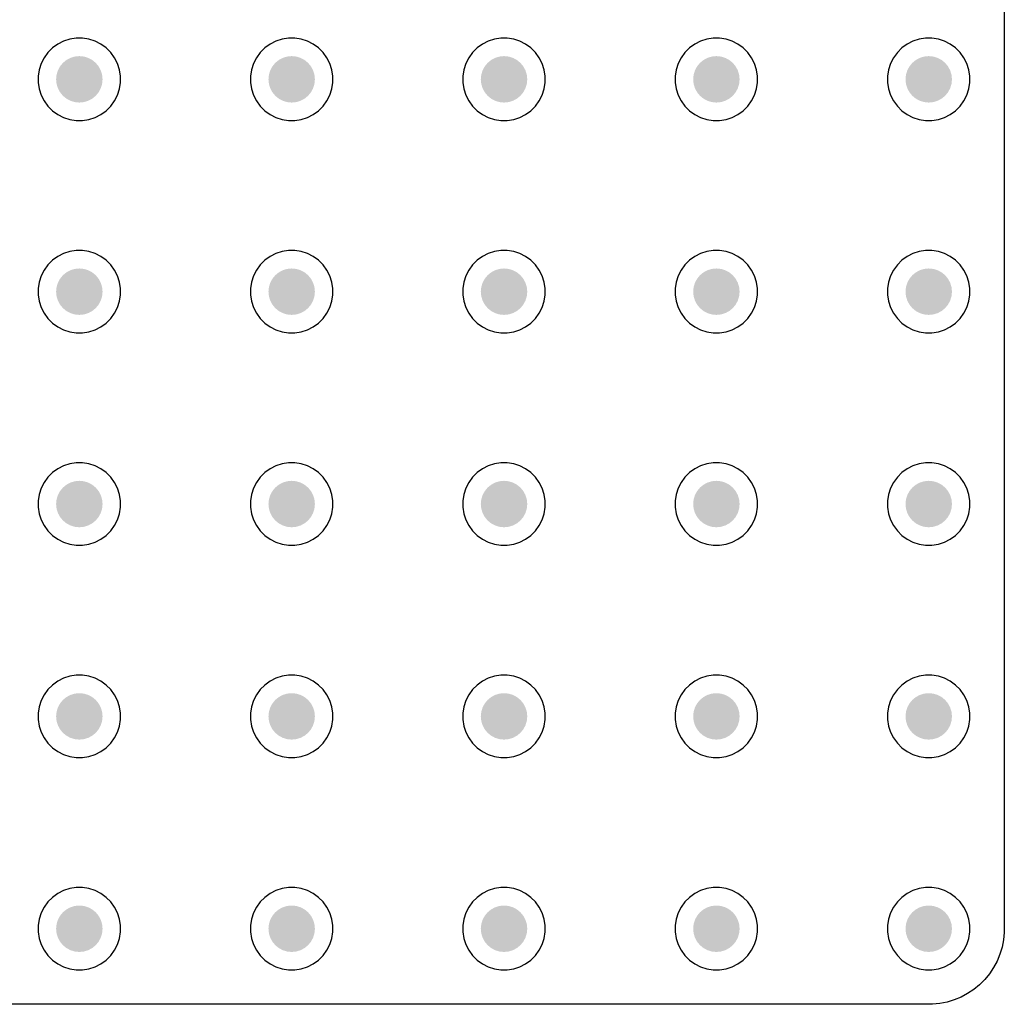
# Model space of a CAD drawing. Header units: inches. Extents: x 0 to 140, y 0 to 140.
# Tile 2 of 3: x 66 to 140, y 0 to 74. Entities that reach past the tile are written whole.
import ezdxf

# ---------------------------------------------------------------- set-up
doc = ezdxf.new("R2010")
doc.units = ezdxf.units.IN
doc.layers.add('Pad Holes', color=156, linetype='Continuous')
doc.layers.add('TOP', color=1, linetype='Continuous')

msp = doc.modelspace()

# ---------------------------------------------------------------- hatches: boundary and pattern name
at = {"layer": 'Pad Holes'}
h = msp.add_hatch(color=7, dxfattribs=at)
edge = h.paths.add_edge_path()
edge.add_arc((70, 70), 1.75, 0, 360)
h = msp.add_hatch(color=7, dxfattribs=at)
edge = h.paths.add_edge_path()
edge.add_arc((86, 70), 1.75, 0, 360)
h = msp.add_hatch(color=7, dxfattribs=at)
edge = h.paths.add_edge_path()
edge.add_arc((102, 70), 1.75, 0, 360)
h = msp.add_hatch(color=7, dxfattribs=at)
edge = h.paths.add_edge_path()
edge.add_arc((118, 70), 1.75, 0, 360)
h = msp.add_hatch(color=7, dxfattribs=at)
edge = h.paths.add_edge_path()
edge.add_arc((134, 70), 1.75, 0, 360)
h = msp.add_hatch(color=7, dxfattribs=at)
edge = h.paths.add_edge_path()
edge.add_arc((70, 54), 1.75, 0, 360)
h = msp.add_hatch(color=7, dxfattribs=at)
edge = h.paths.add_edge_path()
edge.add_arc((86, 54), 1.75, 0, 360)
h = msp.add_hatch(color=7, dxfattribs=at)
edge = h.paths.add_edge_path()
edge.add_arc((102, 54), 1.75, 0, 360)
h = msp.add_hatch(color=7, dxfattribs=at)
edge = h.paths.add_edge_path()
edge.add_arc((118, 54), 1.75, 0, 360)
h = msp.add_hatch(color=7, dxfattribs=at)
edge = h.paths.add_edge_path()
edge.add_arc((134, 54), 1.75, 0, 360)
h = msp.add_hatch(color=7, dxfattribs=at)
edge = h.paths.add_edge_path()
edge.add_arc((70, 38), 1.75, 0, 360)
h = msp.add_hatch(color=7, dxfattribs=at)
edge = h.paths.add_edge_path()
edge.add_arc((86, 38), 1.75, 0, 360)
h = msp.add_hatch(color=7, dxfattribs=at)
edge = h.paths.add_edge_path()
edge.add_arc((102, 38), 1.75, 0, 360)
h = msp.add_hatch(color=7, dxfattribs=at)
edge = h.paths.add_edge_path()
edge.add_arc((118, 38), 1.75, 0, 360)
h = msp.add_hatch(color=7, dxfattribs=at)
edge = h.paths.add_edge_path()
edge.add_arc((134, 38), 1.75, 0, 360)
h = msp.add_hatch(color=7, dxfattribs=at)
edge = h.paths.add_edge_path()
edge.add_arc((70, 22), 1.75, 0, 360)
h = msp.add_hatch(color=7, dxfattribs=at)
edge = h.paths.add_edge_path()
edge.add_arc((86, 22), 1.75, 0, 360)
h = msp.add_hatch(color=7, dxfattribs=at)
edge = h.paths.add_edge_path()
edge.add_arc((102, 22), 1.75, 0, 360)
h = msp.add_hatch(color=7, dxfattribs=at)
edge = h.paths.add_edge_path()
edge.add_arc((118, 22), 1.75, 0, 360)
h = msp.add_hatch(color=7, dxfattribs=at)
edge = h.paths.add_edge_path()
edge.add_arc((134, 22), 1.75, 0, 360)
h = msp.add_hatch(color=7, dxfattribs=at)
edge = h.paths.add_edge_path()
edge.add_arc((70, 6), 1.75, 0, 360)
h = msp.add_hatch(color=7, dxfattribs=at)
edge = h.paths.add_edge_path()
edge.add_arc((86, 6), 1.75, 0, 360)
h = msp.add_hatch(color=7, dxfattribs=at)
edge = h.paths.add_edge_path()
edge.add_arc((102, 6), 1.75, 0, 360)
h = msp.add_hatch(color=7, dxfattribs=at)
edge = h.paths.add_edge_path()
edge.add_arc((118, 6), 1.75, 0, 360)
h = msp.add_hatch(color=7, dxfattribs=at)
edge = h.paths.add_edge_path()
edge.add_arc((134, 6), 1.75, 0, 360)
at = {"layer": 'TOP'}
h = msp.add_hatch(color=1, dxfattribs=at)
edge = h.paths.add_edge_path()
edge.add_arc((70, 70), 1.5, 0, 360)
h = msp.add_hatch(color=1, dxfattribs=at)
edge = h.paths.add_edge_path()
edge.add_arc((86, 70), 1.5, 0, 360)
h = msp.add_hatch(color=1, dxfattribs=at)
edge = h.paths.add_edge_path()
edge.add_arc((102, 70), 1.5, 0, 360)
h = msp.add_hatch(color=1, dxfattribs=at)
edge = h.paths.add_edge_path()
edge.add_arc((118, 70), 1.5, 0, 360)
h = msp.add_hatch(color=1, dxfattribs=at)
edge = h.paths.add_edge_path()
edge.add_arc((134, 70), 1.5, 0, 360)
h = msp.add_hatch(color=1, dxfattribs=at)
edge = h.paths.add_edge_path()
edge.add_arc((70, 54), 1.5, 0, 360)
h = msp.add_hatch(color=1, dxfattribs=at)
edge = h.paths.add_edge_path()
edge.add_arc((86, 54), 1.5, 0, 360)
h = msp.add_hatch(color=1, dxfattribs=at)
edge = h.paths.add_edge_path()
edge.add_arc((102, 54), 1.5, 0, 360)
h = msp.add_hatch(color=1, dxfattribs=at)
edge = h.paths.add_edge_path()
edge.add_arc((118, 54), 1.5, 0, 360)
h = msp.add_hatch(color=1, dxfattribs=at)
edge = h.paths.add_edge_path()
edge.add_arc((134, 54), 1.5, 0, 360)
h = msp.add_hatch(color=1, dxfattribs=at)
edge = h.paths.add_edge_path()
edge.add_arc((70, 38), 1.5, 0, 360)
h = msp.add_hatch(color=1, dxfattribs=at)
edge = h.paths.add_edge_path()
edge.add_arc((86, 38), 1.5, 0, 360)
h = msp.add_hatch(color=1, dxfattribs=at)
edge = h.paths.add_edge_path()
edge.add_arc((102, 38), 1.5, 0, 360)
h = msp.add_hatch(color=1, dxfattribs=at)
edge = h.paths.add_edge_path()
edge.add_arc((118, 38), 1.5, 0, 360)
h = msp.add_hatch(color=1, dxfattribs=at)
edge = h.paths.add_edge_path()
edge.add_arc((134, 38), 1.5, 0, 360)
h = msp.add_hatch(color=1, dxfattribs=at)
edge = h.paths.add_edge_path()
edge.add_arc((70, 22), 1.5, 0, 360)
h = msp.add_hatch(color=1, dxfattribs=at)
edge = h.paths.add_edge_path()
edge.add_arc((86, 22), 1.5, 0, 360)
h = msp.add_hatch(color=1, dxfattribs=at)
edge = h.paths.add_edge_path()
edge.add_arc((102, 22), 1.5, 0, 360)
h = msp.add_hatch(color=1, dxfattribs=at)
edge = h.paths.add_edge_path()
edge.add_arc((118, 22), 1.5, 0, 360)
h = msp.add_hatch(color=1, dxfattribs=at)
edge = h.paths.add_edge_path()
edge.add_arc((134, 22), 1.5, 0, 360)
h = msp.add_hatch(color=1, dxfattribs=at)
edge = h.paths.add_edge_path()
edge.add_arc((70, 6), 1.5, 0, 360)
h = msp.add_hatch(color=1, dxfattribs=at)
edge = h.paths.add_edge_path()
edge.add_arc((86, 6), 1.5, 0, 360)
h = msp.add_hatch(color=1, dxfattribs=at)
edge = h.paths.add_edge_path()
edge.add_arc((102, 6), 1.5, 0, 360)
h = msp.add_hatch(color=1, dxfattribs=at)
edge = h.paths.add_edge_path()
edge.add_arc((118, 6), 1.5, 0, 360)
h = msp.add_hatch(color=1, dxfattribs=at)
edge = h.paths.add_edge_path()
edge.add_arc((134, 6), 1.5, 0, 360)

# ---------------------------------------------------------------- linework, layer by layer
for p, q in [((139.694, 134), (139.694, 6)), ((68.81, 72.873), (68.375, 72.651)), ((69.274, 73.023), (68.81, 72.873)), ((69.756, 73.1), (69.274, 73.023)), ((70.244, 73.1), (69.756, 73.1)), ((70.726, 73.023), (70.244, 73.1)), ((71.19, 72.873), (70.726, 73.023)), ((71.625, 72.651), (71.19, 72.873)), ((84.81, 72.873), (84.375, 72.651)), ((85.274, 73.023), (84.81, 72.873)), ((85.756, 73.1), (85.274, 73.023)), ((86.244, 73.1), (85.756, 73.1)), ((86.726, 73.023), (86.244, 73.1)), ((87.19, 72.873), (86.726, 73.023)), ((87.625, 72.651), (87.19, 72.873)), ((100.81, 72.873), (100.375, 72.651)), ((101.274, 73.023), (100.81, 72.873)), ((101.756, 73.1), (101.274, 73.023)), ((102.244, 73.1), (101.756, 73.1)), ((102.726, 73.023), (102.244, 73.1)), ((103.19, 72.873), (102.726, 73.023)), ((103.625, 72.651), (103.19, 72.873)), ((116.81, 72.873), (116.375, 72.651)), ((117.274, 73.023), (116.81, 72.873)), ((117.756, 73.1), (117.274, 73.023)), ((118.244, 73.1), (117.756, 73.1)), ((118.726, 73.023), (118.244, 73.1)), ((119.19, 72.873), (118.726, 73.023)), ((119.625, 72.651), (119.19, 72.873)), ((132.81, 72.873), (132.375, 72.651)), ((133.274, 73.023), (132.81, 72.873)), ((133.756, 73.1), (133.274, 73.023)), ((134.244, 73.1), (133.756, 73.1)), ((134.726, 73.023), (134.244, 73.1)), ((135.19, 72.873), (134.726, 73.023)), ((135.625, 72.651), (135.19, 72.873)), ((67.635, 72.019), (67.349, 71.624)), ((67.981, 72.364), (67.635, 72.019)), ((68.375, 72.651), (67.981, 72.364)), ((72.02, 72.364), (71.625, 72.651)), ((72.365, 72.019), (72.02, 72.364)), ((72.651, 71.624), (72.365, 72.019)), ((83.635, 72.019), (83.349, 71.624)), ((83.981, 72.364), (83.635, 72.019)), ((84.375, 72.651), (83.981, 72.364)), ((88.02, 72.364), (87.625, 72.651)), ((88.365, 72.019), (88.02, 72.364)), ((88.651, 71.624), (88.365, 72.019)), ((99.635, 72.019), (99.349, 71.624)), ((99.981, 72.364), (99.635, 72.019)), ((100.375, 72.651), (99.981, 72.364)), ((104.02, 72.364), (103.625, 72.651)), ((104.365, 72.019), (104.02, 72.364)), ((104.651, 71.624), (104.365, 72.019)), ((115.635, 72.019), (115.349, 71.624)), ((115.98, 72.364), (115.635, 72.019)), ((116.375, 72.651), (115.98, 72.364)), ((120.02, 72.364), (119.625, 72.651)), ((120.365, 72.019), (120.02, 72.364)), ((120.651, 71.624), (120.365, 72.019)), ((131.635, 72.019), (131.349, 71.624)), ((131.981, 72.364), (131.635, 72.019)), ((132.375, 72.651), (131.981, 72.364)), ((136.02, 72.364), (135.625, 72.651)), ((136.365, 72.019), (136.02, 72.364)), ((136.651, 71.624), (136.365, 72.019)), ((67.349, 71.624), (67.127, 71.19)), ((72.873, 71.19), (72.651, 71.624)), ((83.349, 71.624), (83.127, 71.19)), ((88.873, 71.19), (88.651, 71.624)), ((99.349, 71.624), (99.127, 71.19)), ((104.873, 71.19), (104.651, 71.624)), ((115.349, 71.624), (115.127, 71.19)), ((120.873, 71.19), (120.651, 71.624)), ((131.349, 71.624), (131.127, 71.19)), ((136.873, 71.19), (136.651, 71.624)), ((66.976, 70.726), (66.9, 70.244)), ((67.127, 71.19), (66.976, 70.726)), ((73.024, 70.726), (72.873, 71.19)), ((73.1, 70.244), (73.024, 70.726)), ((82.976, 70.726), (82.9, 70.244)), ((83.127, 71.19), (82.976, 70.726)), ((89.024, 70.726), (88.873, 71.19)), ((89.1, 70.244), (89.024, 70.726)), ((98.976, 70.726), (98.9, 70.244)), ((99.127, 71.19), (98.976, 70.726)), ((105.024, 70.726), (104.873, 71.19)), ((105.1, 70.244), (105.024, 70.726)), ((114.976, 70.726), (114.9, 70.244)), ((115.127, 71.19), (114.976, 70.726)), ((121.024, 70.726), (120.873, 71.19)), ((121.1, 70.244), (121.024, 70.726)), ((130.976, 70.726), (130.9, 70.244)), ((131.127, 71.19), (130.976, 70.726)), ((137.024, 70.726), (136.873, 71.19)), ((137.1, 70.244), (137.024, 70.726)), ((66.9, 70.244), (66.9, 69.756)), ((66.9, 69.756), (66.976, 69.274)), ((73.024, 69.274), (73.1, 69.756)), ((73.1, 69.756), (73.1, 70.244)), ((82.9, 70.244), (82.9, 69.756)), ((82.9, 69.756), (82.976, 69.274)), ((89.024, 69.274), (89.1, 69.756)), ((89.1, 69.756), (89.1, 70.244)), ((98.9, 70.244), (98.9, 69.756)), ((98.9, 69.756), (98.976, 69.274)), ((105.024, 69.274), (105.1, 69.756)), ((105.1, 69.756), (105.1, 70.244)), ((114.9, 70.244), (114.9, 69.756)), ((114.9, 69.756), (114.976, 69.274)), ((121.024, 69.274), (121.1, 69.756)), ((121.1, 69.756), (121.1, 70.244)), ((130.9, 70.244), (130.9, 69.756)), ((130.9, 69.756), (130.976, 69.274)), ((137.024, 69.274), (137.1, 69.756)), ((137.1, 69.756), (137.1, 70.244)), ((66.976, 69.274), (67.127, 68.81)), ((72.873, 68.81), (73.024, 69.274)), ((82.976, 69.274), (83.127, 68.81)), ((88.873, 68.81), (89.024, 69.274)), ((98.976, 69.274), (99.127, 68.81)), ((104.873, 68.81), (105.024, 69.274)), ((114.976, 69.274), (115.127, 68.81)), ((120.873, 68.81), (121.024, 69.274)), ((130.976, 69.274), (131.127, 68.81)), ((136.873, 68.81), (137.024, 69.274)), ((67.127, 68.81), (67.349, 68.375)), ((67.349, 68.375), (67.635, 67.98)), ((72.365, 67.98), (72.651, 68.375)), ((72.651, 68.375), (72.873, 68.81)), ((83.127, 68.81), (83.349, 68.375)), ((83.349, 68.375), (83.635, 67.98)), ((88.365, 67.98), (88.651, 68.375)), ((88.651, 68.375), (88.873, 68.81)), ((99.127, 68.81), (99.349, 68.375)), ((99.349, 68.375), (99.635, 67.98)), ((104.365, 67.98), (104.651, 68.375)), ((104.651, 68.375), (104.873, 68.81)), ((115.127, 68.81), (115.349, 68.375)), ((115.349, 68.375), (115.635, 67.98)), ((120.365, 67.98), (120.651, 68.375)), ((120.651, 68.375), (120.873, 68.81)), ((131.127, 68.81), (131.349, 68.375)), ((131.349, 68.375), (131.635, 67.98)), ((136.365, 67.98), (136.651, 68.375)), ((136.651, 68.375), (136.873, 68.81)), ((67.635, 67.98), (67.981, 67.635)), ((67.981, 67.635), (68.375, 67.348)), ((71.625, 67.348), (72.02, 67.635)), ((72.02, 67.635), (72.365, 67.98)), ((83.635, 67.98), (83.981, 67.635)), ((83.981, 67.635), (84.375, 67.348)), ((87.625, 67.348), (88.02, 67.635)), ((88.02, 67.635), (88.365, 67.98)), ((99.635, 67.98), (99.981, 67.635)), ((99.981, 67.635), (100.375, 67.348)), ((103.625, 67.348), (104.02, 67.635)), ((104.02, 67.635), (104.365, 67.98)), ((115.635, 67.98), (115.98, 67.635)), ((115.98, 67.635), (116.375, 67.348)), ((119.625, 67.348), (120.02, 67.635)), ((120.02, 67.635), (120.365, 67.98)), ((131.635, 67.98), (131.981, 67.635)), ((131.981, 67.635), (132.375, 67.348)), ((135.625, 67.348), (136.02, 67.635)), ((136.02, 67.635), (136.365, 67.98)), ((68.375, 67.348), (68.81, 67.127)), ((68.81, 67.127), (69.274, 66.976)), ((69.274, 66.976), (69.756, 66.9)), ((69.756, 66.9), (70.244, 66.9)), ((70.244, 66.9), (70.726, 66.976)), ((70.726, 66.976), (71.19, 67.127)), ((71.19, 67.127), (71.625, 67.348)), ((84.375, 67.348), (84.81, 67.127)), ((84.81, 67.127), (85.274, 66.976)), ((85.274, 66.976), (85.756, 66.9)), ((85.756, 66.9), (86.244, 66.9)), ((86.244, 66.9), (86.726, 66.976)), ((86.726, 66.976), (87.19, 67.127)), ((87.19, 67.127), (87.625, 67.348)), ((100.375, 67.348), (100.81, 67.127)), ((100.81, 67.127), (101.274, 66.976)), ((101.274, 66.976), (101.756, 66.9)), ((101.756, 66.9), (102.244, 66.9)), ((102.244, 66.9), (102.726, 66.976)), ((102.726, 66.976), (103.19, 67.127)), ((103.19, 67.127), (103.625, 67.348)), ((116.375, 67.348), (116.81, 67.127)), ((116.81, 67.127), (117.274, 66.976)), ((117.274, 66.976), (117.756, 66.9)), ((117.756, 66.9), (118.244, 66.9)), ((118.244, 66.9), (118.726, 66.976)), ((118.726, 66.976), (119.19, 67.127)), ((119.19, 67.127), (119.625, 67.348)), ((132.375, 67.348), (132.81, 67.127)), ((132.81, 67.127), (133.274, 66.976)), ((133.274, 66.976), (133.756, 66.9)), ((133.756, 66.9), (134.244, 66.9)), ((134.244, 66.9), (134.726, 66.976)), ((134.726, 66.976), (135.19, 67.127)), ((135.19, 67.127), (135.625, 67.348)), ((68.375, 56.651), (67.981, 56.364)), ((68.81, 56.873), (68.375, 56.651)), ((69.274, 57.023), (68.81, 56.873)), ((69.756, 57.1), (69.274, 57.023)), ((70.244, 57.1), (69.756, 57.1)), ((70.726, 57.023), (70.244, 57.1)), ((71.19, 56.873), (70.726, 57.023)), ((71.625, 56.651), (71.19, 56.873)), ((72.02, 56.364), (71.625, 56.651)), ((84.375, 56.651), (83.981, 56.364)), ((84.81, 56.873), (84.375, 56.651)), ((85.274, 57.023), (84.81, 56.873)), ((85.756, 57.1), (85.274, 57.023)), ((86.244, 57.1), (85.756, 57.1)), ((86.726, 57.023), (86.244, 57.1)), ((87.19, 56.873), (86.726, 57.023)), ((87.625, 56.651), (87.19, 56.873)), ((88.02, 56.364), (87.625, 56.651)), ((100.375, 56.651), (99.981, 56.364)), ((100.81, 56.873), (100.375, 56.651)), ((101.274, 57.023), (100.81, 56.873)), ((101.756, 57.1), (101.274, 57.023)), ((102.244, 57.1), (101.756, 57.1)), ((102.726, 57.023), (102.244, 57.1)), ((103.19, 56.873), (102.726, 57.023)), ((103.625, 56.651), (103.19, 56.873)), ((104.02, 56.364), (103.625, 56.651)), ((116.375, 56.651), (115.98, 56.364)), ((116.81, 56.873), (116.375, 56.651)), ((117.274, 57.023), (116.81, 56.873)), ((117.756, 57.1), (117.274, 57.023)), ((118.244, 57.1), (117.756, 57.1)), ((118.726, 57.023), (118.244, 57.1)), ((119.19, 56.873), (118.726, 57.023)), ((119.625, 56.651), (119.19, 56.873)), ((120.02, 56.364), (119.625, 56.651)), ((132.375, 56.651), (131.981, 56.364)), ((132.81, 56.873), (132.375, 56.651)), ((133.274, 57.023), (132.81, 56.873)), ((133.756, 57.1), (133.274, 57.023)), ((134.244, 57.1), (133.756, 57.1)), ((134.726, 57.023), (134.244, 57.1)), ((135.19, 56.873), (134.726, 57.023)), ((135.625, 56.651), (135.19, 56.873)), ((136.02, 56.364), (135.625, 56.651)), ((67.635, 56.019), (67.349, 55.624)), ((67.981, 56.364), (67.635, 56.019)), ((72.365, 56.019), (72.02, 56.364)), ((72.651, 55.624), (72.365, 56.019)), ((83.635, 56.019), (83.349, 55.624)), ((83.981, 56.364), (83.635, 56.019)), ((88.365, 56.019), (88.02, 56.364)), ((88.651, 55.624), (88.365, 56.019)), ((99.635, 56.019), (99.349, 55.624)), ((99.981, 56.364), (99.635, 56.019)), ((104.365, 56.019), (104.02, 56.364)), ((104.651, 55.624), (104.365, 56.019)), ((115.635, 56.019), (115.349, 55.624)), ((115.98, 56.364), (115.635, 56.019)), ((120.365, 56.019), (120.02, 56.364)), ((120.651, 55.624), (120.365, 56.019)), ((131.635, 56.019), (131.349, 55.624)), ((131.981, 56.364), (131.635, 56.019)), ((136.365, 56.019), (136.02, 56.364)), ((136.651, 55.624), (136.365, 56.019)), ((67.127, 55.19), (66.976, 54.726)), ((67.349, 55.624), (67.127, 55.19)), ((72.873, 55.19), (72.651, 55.624)), ((73.024, 54.726), (72.873, 55.19)), ((83.127, 55.19), (82.976, 54.726)), ((83.349, 55.624), (83.127, 55.19)), ((88.873, 55.19), (88.651, 55.624)), ((89.024, 54.726), (88.873, 55.19)), ((99.127, 55.19), (98.976, 54.726)), ((99.349, 55.624), (99.127, 55.19)), ((104.873, 55.19), (104.651, 55.624)), ((105.024, 54.726), (104.873, 55.19)), ((115.127, 55.19), (114.976, 54.726)), ((115.349, 55.624), (115.127, 55.19)), ((120.873, 55.19), (120.651, 55.624)), ((121.024, 54.726), (120.873, 55.19)), ((131.127, 55.19), (130.976, 54.726)), ((131.349, 55.624), (131.127, 55.19)), ((136.873, 55.19), (136.651, 55.624)), ((137.024, 54.726), (136.873, 55.19)), ((66.976, 54.726), (66.9, 54.244)), ((66.9, 54.244), (66.9, 53.756)), ((73.1, 54.244), (73.024, 54.726)), ((73.1, 53.756), (73.1, 54.244)), ((82.976, 54.726), (82.9, 54.244)), ((82.9, 54.244), (82.9, 53.756)), ((89.1, 54.244), (89.024, 54.726)), ((89.1, 53.756), (89.1, 54.244)), ((98.976, 54.726), (98.9, 54.244)), ((98.9, 54.244), (98.9, 53.756)), ((105.1, 54.244), (105.024, 54.726)), ((105.1, 53.756), (105.1, 54.244)), ((114.976, 54.726), (114.9, 54.244)), ((114.9, 54.244), (114.9, 53.756)), ((121.1, 54.244), (121.024, 54.726)), ((121.1, 53.756), (121.1, 54.244)), ((130.976, 54.726), (130.9, 54.244)), ((130.9, 54.244), (130.9, 53.756)), ((137.1, 54.244), (137.024, 54.726)), ((137.1, 53.756), (137.1, 54.244)), ((66.9, 53.756), (66.976, 53.274)), ((73.024, 53.274), (73.1, 53.756)), ((82.9, 53.756), (82.976, 53.274)), ((89.024, 53.274), (89.1, 53.756)), ((98.9, 53.756), (98.976, 53.274)), ((105.024, 53.274), (105.1, 53.756)), ((114.9, 53.756), (114.976, 53.274)), ((121.024, 53.274), (121.1, 53.756)), ((130.9, 53.756), (130.976, 53.274)), ((137.024, 53.274), (137.1, 53.756)), ((66.976, 53.274), (67.127, 52.81)), ((67.127, 52.81), (67.349, 52.375)), ((72.651, 52.375), (72.873, 52.81)), ((72.873, 52.81), (73.024, 53.274)), ((82.976, 53.274), (83.127, 52.81)), ((83.127, 52.81), (83.349, 52.375)), ((88.651, 52.375), (88.873, 52.81)), ((88.873, 52.81), (89.024, 53.274)), ((98.976, 53.274), (99.127, 52.81)), ((99.127, 52.81), (99.349, 52.375)), ((104.651, 52.375), (104.873, 52.81)), ((104.873, 52.81), (105.024, 53.274)), ((114.976, 53.274), (115.127, 52.81)), ((115.127, 52.81), (115.349, 52.375)), ((120.651, 52.375), (120.873, 52.81)), ((120.873, 52.81), (121.024, 53.274)), ((130.976, 53.274), (131.127, 52.81)), ((131.127, 52.81), (131.349, 52.375)), ((136.651, 52.375), (136.873, 52.81)), ((136.873, 52.81), (137.024, 53.274)), ((67.349, 52.375), (67.635, 51.98)), ((67.635, 51.98), (67.981, 51.635)), ((72.02, 51.635), (72.365, 51.98)), ((72.365, 51.98), (72.651, 52.375)), ((83.349, 52.375), (83.635, 51.98)), ((83.635, 51.98), (83.981, 51.635)), ((88.02, 51.635), (88.365, 51.98)), ((88.365, 51.98), (88.651, 52.375)), ((99.349, 52.375), (99.635, 51.98)), ((99.635, 51.98), (99.981, 51.635)), ((104.02, 51.635), (104.365, 51.98)), ((104.365, 51.98), (104.651, 52.375)), ((115.349, 52.375), (115.635, 51.98)), ((115.635, 51.98), (115.98, 51.635)), ((120.02, 51.635), (120.365, 51.98)), ((120.365, 51.98), (120.651, 52.375)), ((131.349, 52.375), (131.635, 51.98)), ((131.635, 51.98), (131.981, 51.635)), ((136.02, 51.635), (136.365, 51.98)), ((136.365, 51.98), (136.651, 52.375)), ((67.981, 51.635), (68.375, 51.348)), ((68.375, 51.348), (68.81, 51.127)), ((71.19, 51.127), (71.625, 51.348)), ((71.625, 51.348), (72.02, 51.635)), ((83.981, 51.635), (84.375, 51.348)), ((84.375, 51.348), (84.81, 51.127)), ((87.19, 51.127), (87.625, 51.348)), ((87.625, 51.348), (88.02, 51.635)), ((99.981, 51.635), (100.375, 51.348)), ((100.375, 51.348), (100.81, 51.127)), ((103.19, 51.127), (103.625, 51.348)), ((103.625, 51.348), (104.02, 51.635)), ((115.98, 51.635), (116.375, 51.348)), ((116.375, 51.348), (116.81, 51.127)), ((119.19, 51.127), (119.625, 51.348)), ((119.625, 51.348), (120.02, 51.635)), ((131.981, 51.635), (132.375, 51.348)), ((132.375, 51.348), (132.81, 51.127)), ((135.19, 51.127), (135.625, 51.348)), ((135.625, 51.348), (136.02, 51.635)), ((68.81, 51.127), (69.274, 50.976)), ((69.274, 50.976), (69.756, 50.9)), ((69.756, 50.9), (70.244, 50.9)), ((70.244, 50.9), (70.726, 50.976)), ((70.726, 50.976), (71.19, 51.127)), ((84.81, 51.127), (85.274, 50.976)), ((85.274, 50.976), (85.756, 50.9)), ((85.756, 50.9), (86.244, 50.9)), ((86.244, 50.9), (86.726, 50.976)), ((86.726, 50.976), (87.19, 51.127)), ((100.81, 51.127), (101.274, 50.976)), ((101.274, 50.976), (101.756, 50.9)), ((101.756, 50.9), (102.244, 50.9)), ((102.244, 50.9), (102.726, 50.976)), ((102.726, 50.976), (103.19, 51.127)), ((116.81, 51.127), (117.274, 50.976)), ((117.274, 50.976), (117.756, 50.9)), ((117.756, 50.9), (118.244, 50.9)), ((118.244, 50.9), (118.726, 50.976)), ((118.726, 50.976), (119.19, 51.127)), ((132.81, 51.127), (133.274, 50.976)), ((133.274, 50.976), (133.756, 50.9)), ((133.756, 50.9), (134.244, 50.9)), ((134.244, 50.9), (134.726, 50.976)), ((134.726, 50.976), (135.19, 51.127)), ((68.81, 40.873), (68.375, 40.651)), ((69.274, 41.023), (68.81, 40.873)), ((69.756, 41.1), (69.274, 41.023)), ((70.244, 41.1), (69.756, 41.1)), ((70.726, 41.023), (70.244, 41.1)), ((71.19, 40.873), (70.726, 41.023)), ((71.625, 40.651), (71.19, 40.873)), ((84.81, 40.873), (84.375, 40.651)), ((85.274, 41.023), (84.81, 40.873)), ((85.756, 41.1), (85.274, 41.023)), ((86.244, 41.1), (85.756, 41.1)), ((86.726, 41.023), (86.244, 41.1)), ((87.19, 40.873), (86.726, 41.023)), ((87.625, 40.651), (87.19, 40.873)), ((100.81, 40.873), (100.375, 40.651)), ((101.274, 41.023), (100.81, 40.873)), ((101.756, 41.1), (101.274, 41.023)), ((102.244, 41.1), (101.756, 41.1)), ((102.726, 41.023), (102.244, 41.1)), ((103.19, 40.873), (102.726, 41.023)), ((103.625, 40.651), (103.19, 40.873)), ((116.81, 40.873), (116.375, 40.651)), ((117.274, 41.023), (116.81, 40.873)), ((117.756, 41.1), (117.274, 41.023)), ((118.244, 41.1), (117.756, 41.1)), ((118.726, 41.023), (118.244, 41.1)), ((119.19, 40.873), (118.726, 41.023)), ((119.625, 40.651), (119.19, 40.873)), ((132.81, 40.873), (132.375, 40.651)), ((133.274, 41.023), (132.81, 40.873)), ((133.756, 41.1), (133.274, 41.023)), ((134.244, 41.1), (133.756, 41.1)), ((134.726, 41.023), (134.244, 41.1)), ((135.19, 40.873), (134.726, 41.023)), ((135.625, 40.651), (135.19, 40.873)), ((67.981, 40.364), (67.635, 40.019)), ((68.375, 40.651), (67.981, 40.364)), ((72.02, 40.364), (71.625, 40.651)), ((72.365, 40.019), (72.02, 40.364)), ((83.981, 40.364), (83.635, 40.019)), ((84.375, 40.651), (83.981, 40.364)), ((88.02, 40.364), (87.625, 40.651)), ((88.365, 40.019), (88.02, 40.364)), ((99.981, 40.364), (99.635, 40.019)), ((100.375, 40.651), (99.981, 40.364)), ((104.02, 40.364), (103.625, 40.651)), ((104.365, 40.019), (104.02, 40.364)), ((115.98, 40.364), (115.635, 40.019)), ((116.375, 40.651), (115.98, 40.364)), ((120.02, 40.364), (119.625, 40.651)), ((120.365, 40.019), (120.02, 40.364)), ((131.981, 40.364), (131.635, 40.019)), ((132.375, 40.651), (131.981, 40.364)), ((136.02, 40.364), (135.625, 40.651)), ((136.365, 40.019), (136.02, 40.364)), ((67.349, 39.624), (67.127, 39.19)), ((67.635, 40.019), (67.349, 39.624)), ((72.651, 39.624), (72.365, 40.019)), ((72.873, 39.19), (72.651, 39.624)), ((83.349, 39.624), (83.127, 39.19)), ((83.635, 40.019), (83.349, 39.624)), ((88.651, 39.624), (88.365, 40.019)), ((88.873, 39.19), (88.651, 39.624)), ((99.349, 39.624), (99.127, 39.19)), ((99.635, 40.019), (99.349, 39.624)), ((104.651, 39.624), (104.365, 40.019)), ((104.873, 39.19), (104.651, 39.624)), ((115.349, 39.624), (115.127, 39.19)), ((115.635, 40.019), (115.349, 39.624)), ((120.651, 39.624), (120.365, 40.019)), ((120.873, 39.19), (120.651, 39.624)), ((131.349, 39.624), (131.127, 39.19)), ((131.635, 40.019), (131.349, 39.624)), ((136.651, 39.624), (136.365, 40.019)), ((136.873, 39.19), (136.651, 39.624)), ((66.976, 38.726), (66.9, 38.244)), ((67.127, 39.19), (66.976, 38.726)), ((73.024, 38.726), (72.873, 39.19)), ((73.1, 38.244), (73.024, 38.726)), ((82.976, 38.726), (82.9, 38.244)), ((83.127, 39.19), (82.976, 38.726)), ((89.024, 38.726), (88.873, 39.19)), ((89.1, 38.244), (89.024, 38.726)), ((98.976, 38.726), (98.9, 38.244)), ((99.127, 39.19), (98.976, 38.726)), ((105.024, 38.726), (104.873, 39.19)), ((105.1, 38.244), (105.024, 38.726)), ((114.976, 38.726), (114.9, 38.244)), ((115.127, 39.19), (114.976, 38.726)), ((121.024, 38.726), (120.873, 39.19)), ((121.1, 38.244), (121.024, 38.726)), ((130.976, 38.726), (130.9, 38.244)), ((131.127, 39.19), (130.976, 38.726)), ((137.024, 38.726), (136.873, 39.19)), ((137.1, 38.244), (137.024, 38.726)), ((66.9, 38.244), (66.9, 37.756)), ((73.1, 37.756), (73.1, 38.244)), ((82.9, 38.244), (82.9, 37.756)), ((89.1, 37.756), (89.1, 38.244)), ((98.9, 38.244), (98.9, 37.756)), ((105.1, 37.756), (105.1, 38.244)), ((114.9, 38.244), (114.9, 37.756)), ((121.1, 37.756), (121.1, 38.244)), ((130.9, 38.244), (130.9, 37.756)), ((137.1, 37.756), (137.1, 38.244)), ((66.9, 37.756), (66.976, 37.274)), ((66.976, 37.274), (67.127, 36.81)), ((72.873, 36.81), (73.024, 37.274)), ((73.024, 37.274), (73.1, 37.756)), ((82.9, 37.756), (82.976, 37.274)), ((82.976, 37.274), (83.127, 36.81)), ((88.873, 36.81), (89.024, 37.274)), ((89.024, 37.274), (89.1, 37.756)), ((98.9, 37.756), (98.976, 37.274)), ((98.976, 37.274), (99.127, 36.81)), ((104.873, 36.81), (105.024, 37.274)), ((105.024, 37.274), (105.1, 37.756)), ((114.9, 37.756), (114.976, 37.274)), ((114.976, 37.274), (115.127, 36.81)), ((120.873, 36.81), (121.024, 37.274)), ((121.024, 37.274), (121.1, 37.756)), ((130.9, 37.756), (130.976, 37.274)), ((130.976, 37.274), (131.127, 36.81)), ((136.873, 36.81), (137.024, 37.274)), ((137.024, 37.274), (137.1, 37.756)), ((67.127, 36.81), (67.349, 36.375)), ((67.349, 36.375), (67.635, 35.98)), ((72.365, 35.98), (72.651, 36.375)), ((72.651, 36.375), (72.873, 36.81)), ((83.127, 36.81), (83.349, 36.375)), ((83.349, 36.375), (83.635, 35.98)), ((88.365, 35.98), (88.651, 36.375)), ((88.651, 36.375), (88.873, 36.81)), ((99.127, 36.81), (99.349, 36.375)), ((99.349, 36.375), (99.635, 35.98)), ((104.365, 35.98), (104.651, 36.375)), ((104.651, 36.375), (104.873, 36.81)), ((115.127, 36.81), (115.349, 36.375)), ((115.349, 36.375), (115.635, 35.98)), ((120.365, 35.98), (120.651, 36.375)), ((120.651, 36.375), (120.873, 36.81)), ((131.127, 36.81), (131.349, 36.375)), ((131.349, 36.375), (131.635, 35.98)), ((136.365, 35.98), (136.651, 36.375)), ((136.651, 36.375), (136.873, 36.81)), ((67.635, 35.98), (67.981, 35.635)), ((67.981, 35.635), (68.375, 35.348)), ((71.625, 35.348), (72.02, 35.635)), ((72.02, 35.635), (72.365, 35.98)), ((83.635, 35.98), (83.981, 35.635)), ((83.981, 35.635), (84.375, 35.348)), ((87.625, 35.348), (88.02, 35.635)), ((88.02, 35.635), (88.365, 35.98)), ((99.635, 35.98), (99.981, 35.635)), ((99.981, 35.635), (100.375, 35.348)), ((103.625, 35.348), (104.02, 35.635)), ((104.02, 35.635), (104.365, 35.98)), ((115.635, 35.98), (115.98, 35.635)), ((115.98, 35.635), (116.375, 35.348)), ((119.625, 35.348), (120.02, 35.635)), ((120.02, 35.635), (120.365, 35.98)), ((131.635, 35.98), (131.981, 35.635)), ((131.981, 35.635), (132.375, 35.348)), ((135.625, 35.348), (136.02, 35.635)), ((136.02, 35.635), (136.365, 35.98)), ((68.375, 35.348), (68.81, 35.127)), ((68.81, 35.127), (69.274, 34.976)), ((69.274, 34.976), (69.756, 34.9)), ((69.756, 34.9), (70.244, 34.9)), ((70.244, 34.9), (70.726, 34.976)), ((70.726, 34.976), (71.19, 35.127)), ((71.19, 35.127), (71.625, 35.348)), ((84.375, 35.348), (84.81, 35.127)), ((84.81, 35.127), (85.274, 34.976)), ((85.274, 34.976), (85.756, 34.9)), ((85.756, 34.9), (86.244, 34.9)), ((86.244, 34.9), (86.726, 34.976)), ((86.726, 34.976), (87.19, 35.127)), ((87.19, 35.127), (87.625, 35.348)), ((100.375, 35.348), (100.81, 35.127)), ((100.81, 35.127), (101.274, 34.976)), ((101.274, 34.976), (101.756, 34.9)), ((101.756, 34.9), (102.244, 34.9)), ((102.244, 34.9), (102.726, 34.976)), ((102.726, 34.976), (103.19, 35.127)), ((103.19, 35.127), (103.625, 35.348)), ((116.375, 35.348), (116.81, 35.127)), ((116.81, 35.127), (117.274, 34.976)), ((117.274, 34.976), (117.756, 34.9)), ((117.756, 34.9), (118.244, 34.9)), ((118.244, 34.9), (118.726, 34.976)), ((118.726, 34.976), (119.19, 35.127)), ((119.19, 35.127), (119.625, 35.348)), ((132.375, 35.348), (132.81, 35.127)), ((132.81, 35.127), (133.274, 34.976)), ((133.274, 34.976), (133.756, 34.9)), ((133.756, 34.9), (134.244, 34.9)), ((134.244, 34.9), (134.726, 34.976)), ((134.726, 34.976), (135.19, 35.127)), ((135.19, 35.127), (135.625, 35.348)), ((68.375, 24.651), (67.981, 24.364)), ((68.81, 24.873), (68.375, 24.651)), ((69.274, 25.023), (68.81, 24.873)), ((69.756, 25.1), (69.274, 25.023)), ((70.244, 25.1), (69.756, 25.1)), ((70.726, 25.023), (70.244, 25.1)), ((71.19, 24.873), (70.726, 25.023)), ((71.625, 24.651), (71.19, 24.873)), ((72.02, 24.364), (71.625, 24.651)), ((84.375, 24.651), (83.981, 24.364)), ((84.81, 24.873), (84.375, 24.651)), ((85.274, 25.023), (84.81, 24.873)), ((85.756, 25.1), (85.274, 25.023)), ((86.244, 25.1), (85.756, 25.1)), ((86.726, 25.023), (86.244, 25.1)), ((87.19, 24.873), (86.726, 25.023)), ((87.625, 24.651), (87.19, 24.873)), ((88.02, 24.364), (87.625, 24.651)), ((100.375, 24.651), (99.981, 24.364)), ((100.81, 24.873), (100.375, 24.651)), ((101.274, 25.023), (100.81, 24.873)), ((101.756, 25.1), (101.274, 25.023)), ((102.244, 25.1), (101.756, 25.1)), ((102.726, 25.023), (102.244, 25.1)), ((103.19, 24.873), (102.726, 25.023)), ((103.625, 24.651), (103.19, 24.873)), ((104.02, 24.364), (103.625, 24.651)), ((116.375, 24.651), (115.98, 24.364)), ((116.81, 24.873), (116.375, 24.651)), ((117.274, 25.023), (116.81, 24.873)), ((117.756, 25.1), (117.274, 25.023)), ((118.244, 25.1), (117.756, 25.1)), ((118.726, 25.023), (118.244, 25.1)), ((119.19, 24.873), (118.726, 25.023)), ((119.625, 24.651), (119.19, 24.873)), ((120.02, 24.364), (119.625, 24.651)), ((132.375, 24.651), (131.981, 24.364)), ((132.81, 24.873), (132.375, 24.651)), ((133.274, 25.023), (132.81, 24.873)), ((133.756, 25.1), (133.274, 25.023)), ((134.244, 25.1), (133.756, 25.1)), ((134.726, 25.023), (134.244, 25.1)), ((135.19, 24.873), (134.726, 25.023)), ((135.625, 24.651), (135.19, 24.873)), ((136.02, 24.364), (135.625, 24.651)), ((67.635, 24.019), (67.349, 23.624)), ((67.981, 24.364), (67.635, 24.019)), ((72.365, 24.019), (72.02, 24.364)), ((72.651, 23.624), (72.365, 24.019)), ((83.635, 24.019), (83.349, 23.624)), ((83.981, 24.364), (83.635, 24.019)), ((88.365, 24.019), (88.02, 24.364)), ((88.651, 23.624), (88.365, 24.019)), ((99.635, 24.019), (99.349, 23.624)), ((99.981, 24.364), (99.635, 24.019)), ((104.365, 24.019), (104.02, 24.364)), ((104.651, 23.624), (104.365, 24.019)), ((115.635, 24.019), (115.349, 23.624)), ((115.98, 24.364), (115.635, 24.019)), ((120.365, 24.019), (120.02, 24.364)), ((120.651, 23.624), (120.365, 24.019)), ((131.635, 24.019), (131.349, 23.624)), ((131.981, 24.364), (131.635, 24.019)), ((136.365, 24.019), (136.02, 24.364)), ((136.651, 23.624), (136.365, 24.019)), ((67.127, 23.19), (66.976, 22.726)), ((67.349, 23.624), (67.127, 23.19)), ((72.873, 23.19), (72.651, 23.624)), ((73.024, 22.726), (72.873, 23.19)), ((83.127, 23.19), (82.976, 22.726)), ((83.349, 23.624), (83.127, 23.19)), ((88.873, 23.19), (88.651, 23.624)), ((89.024, 22.726), (88.873, 23.19)), ((99.127, 23.19), (98.976, 22.726)), ((99.349, 23.624), (99.127, 23.19)), ((104.873, 23.19), (104.651, 23.624)), ((105.024, 22.726), (104.873, 23.19)), ((115.127, 23.19), (114.976, 22.726)), ((115.349, 23.624), (115.127, 23.19)), ((120.873, 23.19), (120.651, 23.624)), ((121.024, 22.726), (120.873, 23.19)), ((131.127, 23.19), (130.976, 22.726)), ((131.349, 23.624), (131.127, 23.19)), ((136.873, 23.19), (136.651, 23.624)), ((137.024, 22.726), (136.873, 23.19)), ((66.976, 22.726), (66.9, 22.244)), ((73.1, 22.244), (73.024, 22.726)), ((82.976, 22.726), (82.9, 22.244)), ((89.1, 22.244), (89.024, 22.726)), ((98.976, 22.726), (98.9, 22.244)), ((105.1, 22.244), (105.024, 22.726)), ((114.976, 22.726), (114.9, 22.244)), ((121.1, 22.244), (121.024, 22.726)), ((130.976, 22.726), (130.9, 22.244)), ((137.1, 22.244), (137.024, 22.726)), ((66.9, 22.244), (66.9, 21.756)), ((66.9, 21.756), (66.976, 21.274)), ((73.024, 21.274), (73.1, 21.756)), ((73.1, 21.756), (73.1, 22.244)), ((82.9, 22.244), (82.9, 21.756)), ((82.9, 21.756), (82.976, 21.274)), ((89.024, 21.274), (89.1, 21.756)), ((89.1, 21.756), (89.1, 22.244)), ((98.9, 22.244), (98.9, 21.756)), ((98.9, 21.756), (98.976, 21.274)), ((105.024, 21.274), (105.1, 21.756)), ((105.1, 21.756), (105.1, 22.244)), ((114.9, 22.244), (114.9, 21.756)), ((114.9, 21.756), (114.976, 21.274)), ((121.024, 21.274), (121.1, 21.756)), ((121.1, 21.756), (121.1, 22.244)), ((130.9, 22.244), (130.9, 21.756)), ((130.9, 21.756), (130.976, 21.274)), ((137.024, 21.274), (137.1, 21.756)), ((137.1, 21.756), (137.1, 22.244)), ((66.976, 21.274), (67.127, 20.81)), ((67.127, 20.81), (67.349, 20.375)), ((72.651, 20.375), (72.873, 20.81)), ((72.873, 20.81), (73.024, 21.274)), ((82.976, 21.274), (83.127, 20.81)), ((83.127, 20.81), (83.349, 20.375)), ((88.651, 20.375), (88.873, 20.81)), ((88.873, 20.81), (89.024, 21.274)), ((98.976, 21.274), (99.127, 20.81)), ((99.127, 20.81), (99.349, 20.375)), ((104.651, 20.375), (104.873, 20.81)), ((104.873, 20.81), (105.024, 21.274)), ((114.976, 21.274), (115.127, 20.81)), ((115.127, 20.81), (115.349, 20.375)), ((120.651, 20.375), (120.873, 20.81)), ((120.873, 20.81), (121.024, 21.274)), ((130.976, 21.274), (131.127, 20.81)), ((131.127, 20.81), (131.349, 20.375)), ((136.651, 20.375), (136.873, 20.81)), ((136.873, 20.81), (137.024, 21.274)), ((67.349, 20.375), (67.635, 19.98)), ((72.365, 19.98), (72.651, 20.375)), ((83.349, 20.375), (83.635, 19.98)), ((88.365, 19.98), (88.651, 20.375)), ((99.349, 20.375), (99.635, 19.98)), ((104.365, 19.98), (104.651, 20.375)), ((115.349, 20.375), (115.635, 19.98)), ((120.365, 19.98), (120.651, 20.375)), ((131.349, 20.375), (131.635, 19.98)), ((136.365, 19.98), (136.651, 20.375)), ((67.635, 19.98), (67.981, 19.635)), ((67.981, 19.635), (68.375, 19.348)), ((68.375, 19.348), (68.81, 19.127)), ((71.19, 19.127), (71.625, 19.348)), ((71.625, 19.348), (72.02, 19.635)), ((72.02, 19.635), (72.365, 19.98)), ((83.635, 19.98), (83.981, 19.635)), ((83.981, 19.635), (84.375, 19.348)), ((84.375, 19.348), (84.81, 19.127)), ((87.19, 19.127), (87.625, 19.348)), ((87.625, 19.348), (88.02, 19.635)), ((88.02, 19.635), (88.365, 19.98)), ((99.635, 19.98), (99.981, 19.635)), ((99.981, 19.635), (100.375, 19.348)), ((100.375, 19.348), (100.81, 19.127)), ((103.19, 19.127), (103.625, 19.348)), ((103.625, 19.348), (104.02, 19.635)), ((104.02, 19.635), (104.365, 19.98)), ((115.635, 19.98), (115.98, 19.635)), ((115.98, 19.635), (116.375, 19.348)), ((116.375, 19.348), (116.81, 19.127)), ((119.19, 19.127), (119.625, 19.348)), ((119.625, 19.348), (120.02, 19.635)), ((120.02, 19.635), (120.365, 19.98)), ((131.635, 19.98), (131.981, 19.635)), ((131.981, 19.635), (132.375, 19.348)), ((132.375, 19.348), (132.81, 19.127)), ((135.19, 19.127), (135.625, 19.348)), ((135.625, 19.348), (136.02, 19.635)), ((136.02, 19.635), (136.365, 19.98)), ((68.81, 19.127), (69.274, 18.976)), ((69.274, 18.976), (69.756, 18.9)), ((69.756, 18.9), (70.244, 18.9)), ((70.244, 18.9), (70.726, 18.976)), ((70.726, 18.976), (71.19, 19.127)), ((84.81, 19.127), (85.274, 18.976)), ((85.274, 18.976), (85.756, 18.9)), ((85.756, 18.9), (86.244, 18.9)), ((86.244, 18.9), (86.726, 18.976)), ((86.726, 18.976), (87.19, 19.127)), ((100.81, 19.127), (101.274, 18.976)), ((101.274, 18.976), (101.756, 18.9)), ((101.756, 18.9), (102.244, 18.9)), ((102.244, 18.9), (102.726, 18.976)), ((102.726, 18.976), (103.19, 19.127)), ((116.81, 19.127), (117.274, 18.976)), ((117.274, 18.976), (117.756, 18.9)), ((117.756, 18.9), (118.244, 18.9)), ((118.244, 18.9), (118.726, 18.976)), ((118.726, 18.976), (119.19, 19.127)), ((132.81, 19.127), (133.274, 18.976)), ((133.274, 18.976), (133.756, 18.9)), ((133.756, 18.9), (134.244, 18.9)), ((134.244, 18.9), (134.726, 18.976)), ((134.726, 18.976), (135.19, 19.127)), ((69.274, 9.023), (68.81, 8.873)), ((69.756, 9.1), (69.274, 9.023)), ((70.244, 9.1), (69.756, 9.1)), ((70.726, 9.023), (70.244, 9.1)), ((71.19, 8.873), (70.726, 9.023)), ((85.274, 9.023), (84.81, 8.873)), ((85.756, 9.1), (85.274, 9.023)), ((86.244, 9.1), (85.756, 9.1)), ((86.726, 9.023), (86.244, 9.1)), ((87.19, 8.873), (86.726, 9.023)), ((101.274, 9.023), (100.81, 8.873)), ((101.756, 9.1), (101.274, 9.023)), ((102.244, 9.1), (101.756, 9.1)), ((102.726, 9.023), (102.244, 9.1)), ((103.19, 8.873), (102.726, 9.023)), ((117.274, 9.023), (116.81, 8.873)), ((117.756, 9.1), (117.274, 9.023)), ((118.244, 9.1), (117.756, 9.1)), ((118.726, 9.023), (118.244, 9.1)), ((119.19, 8.873), (118.726, 9.023)), ((133.274, 9.023), (132.81, 8.873)), ((133.756, 9.1), (133.274, 9.023)), ((134.244, 9.1), (133.756, 9.1)), ((134.726, 9.023), (134.244, 9.1)), ((135.19, 8.873), (134.726, 9.023)), ((67.981, 8.364), (67.635, 8.019)), ((68.375, 8.651), (67.981, 8.364)), ((68.81, 8.873), (68.375, 8.651)), ((71.625, 8.651), (71.19, 8.873)), ((72.02, 8.364), (71.625, 8.651)), ((72.365, 8.019), (72.02, 8.364)), ((83.981, 8.364), (83.635, 8.019)), ((84.375, 8.651), (83.981, 8.364)), ((84.81, 8.873), (84.375, 8.651)), ((87.625, 8.651), (87.19, 8.873)), ((88.02, 8.364), (87.625, 8.651)), ((88.365, 8.019), (88.02, 8.364)), ((99.981, 8.364), (99.635, 8.019)), ((100.375, 8.651), (99.981, 8.364)), ((100.81, 8.873), (100.375, 8.651)), ((103.625, 8.651), (103.19, 8.873)), ((104.02, 8.364), (103.625, 8.651)), ((104.365, 8.019), (104.02, 8.364)), ((115.98, 8.364), (115.635, 8.019)), ((116.375, 8.651), (115.98, 8.364)), ((116.81, 8.873), (116.375, 8.651)), ((119.625, 8.651), (119.19, 8.873)), ((120.02, 8.364), (119.625, 8.651)), ((120.365, 8.019), (120.02, 8.364)), ((131.981, 8.364), (131.635, 8.019)), ((132.375, 8.651), (131.981, 8.364)), ((132.81, 8.873), (132.375, 8.651)), ((135.625, 8.651), (135.19, 8.873)), ((136.02, 8.364), (135.625, 8.651)), ((136.365, 8.019), (136.02, 8.364)), ((67.349, 7.624), (67.127, 7.19)), ((67.635, 8.019), (67.349, 7.624)), ((72.651, 7.624), (72.365, 8.019)), ((72.873, 7.19), (72.651, 7.624)), ((83.349, 7.624), (83.127, 7.19)), ((83.635, 8.019), (83.349, 7.624)), ((88.651, 7.624), (88.365, 8.019)), ((88.873, 7.19), (88.651, 7.624)), ((99.349, 7.624), (99.127, 7.19)), ((99.635, 8.019), (99.349, 7.624)), ((104.651, 7.624), (104.365, 8.019)), ((104.873, 7.19), (104.651, 7.624)), ((115.349, 7.624), (115.127, 7.19)), ((115.635, 8.019), (115.349, 7.624)), ((120.651, 7.624), (120.365, 8.019)), ((120.873, 7.19), (120.651, 7.624)), ((131.349, 7.624), (131.127, 7.19)), ((131.635, 8.019), (131.349, 7.624)), ((136.651, 7.624), (136.365, 8.019)), ((136.873, 7.19), (136.651, 7.624)), ((66.976, 6.726), (66.9, 6.244)), ((67.127, 7.19), (66.976, 6.726)), ((73.024, 6.726), (72.873, 7.19)), ((73.1, 6.244), (73.024, 6.726)), ((82.976, 6.726), (82.9, 6.244)), ((83.127, 7.19), (82.976, 6.726)), ((89.024, 6.726), (88.873, 7.19)), ((89.1, 6.244), (89.024, 6.726)), ((98.976, 6.726), (98.9, 6.244)), ((99.127, 7.19), (98.976, 6.726)), ((105.024, 6.726), (104.873, 7.19)), ((105.1, 6.244), (105.024, 6.726)), ((114.976, 6.726), (114.9, 6.244)), ((115.127, 7.19), (114.976, 6.726)), ((121.024, 6.726), (120.873, 7.19)), ((121.1, 6.244), (121.024, 6.726)), ((130.976, 6.726), (130.9, 6.244)), ((131.127, 7.19), (130.976, 6.726)), ((137.024, 6.726), (136.873, 7.19)), ((137.1, 6.244), (137.024, 6.726)), ((66.9, 6.244), (66.9, 5.756)), ((73.1, 5.756), (73.1, 6.244)), ((82.9, 6.244), (82.9, 5.756)), ((89.1, 5.756), (89.1, 6.244)), ((98.9, 6.244), (98.9, 5.756)), ((105.1, 5.756), (105.1, 6.244)), ((114.9, 6.244), (114.9, 5.756)), ((121.1, 5.756), (121.1, 6.244)), ((130.9, 6.244), (130.9, 5.756)), ((137.1, 5.756), (137.1, 6.244)), ((139.694, 6), (139.694, 5.72)), ((66.9, 5.756), (66.976, 5.274)), ((66.976, 5.274), (67.127, 4.81)), ((72.873, 4.81), (73.024, 5.274)), ((73.024, 5.274), (73.1, 5.756)), ((82.9, 5.756), (82.976, 5.274)), ((82.976, 5.274), (83.127, 4.81)), ((88.873, 4.81), (89.024, 5.274)), ((89.024, 5.274), (89.1, 5.756)), ((98.9, 5.756), (98.976, 5.274)), ((98.976, 5.274), (99.127, 4.81)), ((104.873, 4.81), (105.024, 5.274)), ((105.024, 5.274), (105.1, 5.756)), ((114.9, 5.756), (114.976, 5.274)), ((114.976, 5.274), (115.127, 4.81)), ((120.873, 4.81), (121.024, 5.274)), ((121.024, 5.274), (121.1, 5.756)), ((130.9, 5.756), (130.976, 5.274)), ((130.976, 5.274), (131.127, 4.81)), ((136.873, 4.81), (137.024, 5.274)), ((137.024, 5.274), (137.1, 5.756)), ((139.694, 5.72), (139.639, 5.163)), ((67.127, 4.81), (67.349, 4.375)), ((72.651, 4.375), (72.873, 4.81)), ((83.127, 4.81), (83.349, 4.375)), ((88.651, 4.375), (88.873, 4.81)), ((99.127, 4.81), (99.349, 4.375)), ((104.651, 4.375), (104.873, 4.81)), ((115.127, 4.81), (115.349, 4.375)), ((120.651, 4.375), (120.873, 4.81)), ((131.127, 4.81), (131.349, 4.375)), ((136.651, 4.375), (136.873, 4.81)), ((139.53, 4.615), (139.368, 4.079)), ((139.639, 5.163), (139.53, 4.615)), ((67.349, 4.375), (67.635, 3.98)), ((67.635, 3.98), (67.981, 3.635)), ((72.02, 3.635), (72.365, 3.98)), ((72.365, 3.98), (72.651, 4.375)), ((83.349, 4.375), (83.635, 3.98)), ((83.635, 3.98), (83.981, 3.635)), ((88.02, 3.635), (88.365, 3.98)), ((88.365, 3.98), (88.651, 4.375)), ((99.349, 4.375), (99.635, 3.98)), ((99.635, 3.98), (99.981, 3.635)), ((104.02, 3.635), (104.365, 3.98)), ((104.365, 3.98), (104.651, 4.375)), ((115.349, 4.375), (115.635, 3.98)), ((115.635, 3.98), (115.98, 3.635)), ((120.02, 3.635), (120.365, 3.98)), ((120.365, 3.98), (120.651, 4.375)), ((131.349, 4.375), (131.635, 3.98)), ((131.635, 3.98), (131.981, 3.635)), ((136.02, 3.635), (136.365, 3.98)), ((136.365, 3.98), (136.651, 4.375)), ((139.368, 4.079), (139.154, 3.563)), ((67.981, 3.635), (68.375, 3.348)), ((68.375, 3.348), (68.81, 3.127)), ((68.81, 3.127), (69.274, 2.976)), ((69.274, 2.976), (69.756, 2.9)), ((70.244, 2.9), (70.726, 2.976)), ((70.726, 2.976), (71.19, 3.127)), ((71.19, 3.127), (71.625, 3.348)), ((71.625, 3.348), (72.02, 3.635)), ((83.981, 3.635), (84.375, 3.348)), ((84.375, 3.348), (84.81, 3.127)), ((84.81, 3.127), (85.274, 2.976)), ((85.274, 2.976), (85.756, 2.9)), ((86.244, 2.9), (86.726, 2.976)), ((86.726, 2.976), (87.19, 3.127)), ((87.19, 3.127), (87.625, 3.348)), ((87.625, 3.348), (88.02, 3.635)), ((99.981, 3.635), (100.375, 3.348)), ((100.375, 3.348), (100.81, 3.127)), ((100.81, 3.127), (101.274, 2.976)), ((101.274, 2.976), (101.756, 2.9)), ((102.244, 2.9), (102.726, 2.976)), ((102.726, 2.976), (103.19, 3.127)), ((103.19, 3.127), (103.625, 3.348)), ((103.625, 3.348), (104.02, 3.635)), ((115.98, 3.635), (116.375, 3.348)), ((116.375, 3.348), (116.81, 3.127)), ((116.81, 3.127), (117.274, 2.976)), ((117.274, 2.976), (117.756, 2.9)), ((118.244, 2.9), (118.726, 2.976)), ((118.726, 2.976), (119.19, 3.127)), ((119.19, 3.127), (119.625, 3.348)), ((119.625, 3.348), (120.02, 3.635)), ((131.981, 3.635), (132.375, 3.348)), ((132.375, 3.348), (132.81, 3.127)), ((132.81, 3.127), (133.274, 2.976)), ((133.274, 2.976), (133.756, 2.9)), ((134.244, 2.9), (134.726, 2.976)), ((134.726, 2.976), (135.19, 3.127)), ((135.19, 3.127), (135.625, 3.348)), ((135.625, 3.348), (136.02, 3.635)), ((138.89, 3.069), (138.579, 2.604)), ((139.154, 3.563), (138.89, 3.069)), ((69.756, 2.9), (70.244, 2.9)), ((85.756, 2.9), (86.244, 2.9)), ((101.756, 2.9), (102.244, 2.9)), ((117.756, 2.9), (118.244, 2.9)), ((133.756, 2.9), (134.244, 2.9)), ((138.579, 2.604), (138.224, 2.171)), ((137.829, 1.776), (137.396, 1.421)), ((138.224, 2.171), (137.829, 1.776)), ((136.437, 0.846), (135.921, 0.632)), ((136.931, 1.11), (136.437, 0.846)), ((137.396, 1.421), (136.931, 1.11)), ((134.28, 0.306), (5.72, 0.306)), ((134.837, 0.361), (134.28, 0.306)), ((135.385, 0.47), (134.837, 0.361)), ((135.921, 0.632), (135.385, 0.47))]:
    msp.add_line(p, q, dxfattribs=at)

doc.saveas('drawing.dxf')
